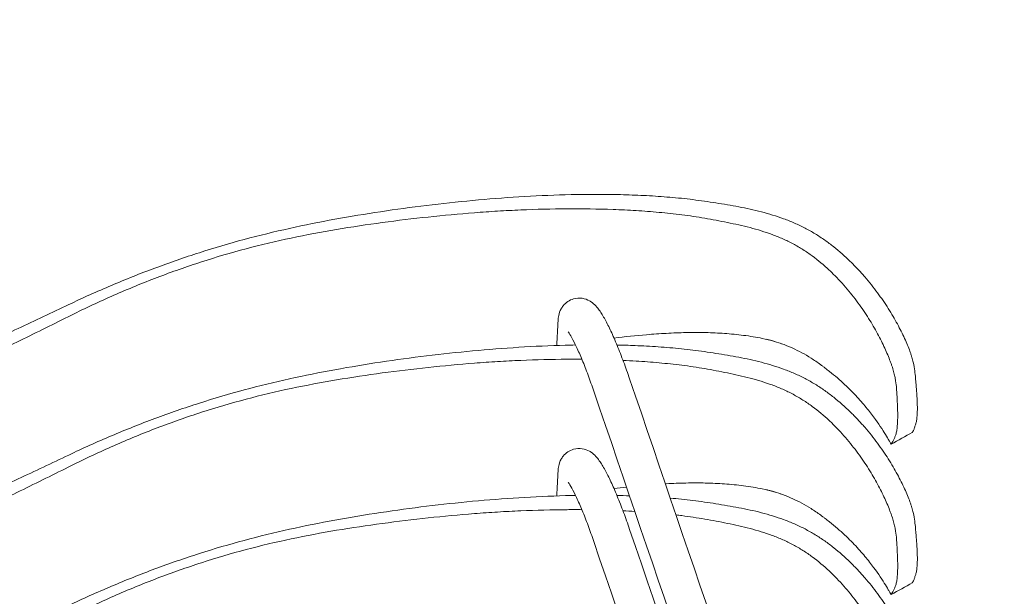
# Model space of a CAD drawing. Header units: centimetres. Extents: x -28 to 145, y -313 to 96.
# Tile 52 of 64: x 110 to 141, y -101 to -83. Entities that reach past the tile are written whole.
import ezdxf

# ---------------------------------------------------------------- set-up
doc = ezdxf.new("R2010")
doc.units = ezdxf.units.CM
doc.layers.add('Main lines', color=7, linetype='Continuous', lineweight=13, true_color=0x000000)
doc.layers.add('Predefinito', color=7, linetype='Continuous', true_color=0x000000)

# ---------------------------------------------------------------- blocks, each defined once
blk = doc.blocks.new('CB-298_Petal_Stacked_2D_Side')
at = {"layer": 'Main lines'}
for points, knots in [([(-6.444, 106.576), (-6.979, 106.322), (-7.514, 106.068), (-8.587, 105.57), (-9.126, 105.326), (-9.938, 104.971), (-10.209, 104.855), (-10.617, 104.683), (-10.754, 104.627), (-11.027, 104.515), (-11.164, 104.46), (-11.438, 104.352), (-11.576, 104.3), (-11.783, 104.222), (-11.852, 104.196), (-11.99, 104.144), (-12.059, 104.117), (-12.197, 104.065), (-12.266, 104.038), (-12.403, 103.987), (-12.472, 103.961), (-12.68, 103.887), (-12.819, 103.84), (-13.098, 103.751), (-13.237, 103.709), (-13.516, 103.63), (-13.655, 103.592), (-13.934, 103.523), (-14.073, 103.491), (-14.351, 103.433), (-14.491, 103.407), (-14.908, 103.339), (-15.186, 103.305), (-15.604, 103.269), (-15.744, 103.26), (-16.023, 103.247), (-16.161, 103.244), (-16.575, 103.241), (-16.848, 103.25), (-17.253, 103.282), (-17.388, 103.296), (-17.655, 103.329), (-17.788, 103.35), (-18.053, 103.397), (-18.185, 103.424), (-18.448, 103.486), (-18.578, 103.521), (-18.838, 103.6), (-18.968, 103.644), (-19.222, 103.741), (-19.347, 103.795), (-19.595, 103.91), (-19.718, 103.972), (-19.96, 104.105), (-20.08, 104.176), (-20.316, 104.327), (-20.433, 104.408), (-20.605, 104.537), (-20.662, 104.581), (-20.774, 104.671), (-20.83, 104.717), (-21.102, 104.952), (-21.306, 105.155), (-21.594, 105.482), (-21.686, 105.595), (-21.82, 105.769), (-21.863, 105.828), (-21.949, 105.948), (-21.991, 106.009), (-22.197, 106.318), (-22.343, 106.574), (-22.605, 107.103), (-22.721, 107.375), (-22.876, 107.795), (-22.924, 107.938), (-23.014, 108.221), (-23.055, 108.363), (-23.169, 108.789), (-23.232, 109.073), (-23.312, 109.499), (-23.336, 109.64), (-23.369, 109.853), (-23.38, 109.923), (-23.4, 110.064), (-23.41, 110.134), (-23.456, 110.483), (-23.486, 110.757), (-23.542, 111.297), (-23.566, 111.562), (-23.614, 112.087), (-23.637, 112.345), (-23.71, 113.114), (-23.763, 113.616), (-23.868, 114.365), (-23.907, 114.615), (-23.997, 115.114), (-24.047, 115.364), (-24.104, 115.617)], [473.392692, 473.392692, 473.392692, 473.392692, 491.176392, 491.176392, 508.960093, 508.960093, 517.851943, 517.851943, 522.297868, 522.297868, 526.743794, 526.743794, 531.189719, 531.189719, 533.412681, 533.412681, 535.635644, 535.635644, 537.858606, 537.858606, 540.081569, 540.081569, 544.527494, 544.527494, 548.973419, 548.973419, 553.419345, 553.419345, 557.86527, 557.86527, 562.311195, 562.311195, 571.203045, 571.203045, 575.64897, 575.64897, 580.094896, 580.094896, 588.986746, 588.986746, 593.432671, 593.432671, 597.878596, 597.878596, 602.324521, 602.324521, 606.770447, 606.770447, 611.216372, 611.216372, 615.662297, 615.662297, 620.108222, 620.108222, 624.554147, 624.554147, 629.000072, 629.000072, 631.223035, 631.223035, 633.445997, 633.445997, 642.337848, 642.337848, 646.783773, 646.783773, 649.006736, 649.006736, 651.229698, 651.229698, 660.121548, 660.121548, 669.013399, 669.013399, 673.459324, 673.459324, 677.905249, 677.905249, 686.797099, 686.797099, 691.243025, 691.243025, 693.465987, 693.465987, 695.68895, 695.68895, 704.5808, 704.5808, 713.47265, 713.47265, 722.364501, 722.364501, 740.148201, 740.148201, 749.040052, 749.040052, 757.931902, 757.931902, 757.931902, 757.931902]), ([(20.304, 102.524), (20.305, 102.525), (20.311, 102.534), (20.331, 102.57), (20.346, 102.597), (20.364, 102.642), (20.369, 102.657), (20.379, 102.688), (20.384, 102.703), (20.398, 102.749), (20.408, 102.78), (20.423, 102.832), (20.428, 102.851), (20.436, 102.89), (20.44, 102.912), (20.449, 102.98), (20.454, 103.032), (20.461, 103.151), (20.463, 103.217), (20.464, 103.329), (20.463, 103.369), (20.461, 103.453), (20.46, 103.498), (20.456, 103.592), (20.453, 103.642), (20.446, 103.748), (20.442, 103.804), (20.433, 103.921), (20.428, 103.983), (20.417, 104.112), (20.411, 104.179), (20.399, 104.322), (20.391, 104.397), (20.369, 104.56), (20.356, 104.648), (20.321, 104.799), (20.307, 104.853), (20.281, 104.94), (20.271, 104.97), (20.251, 105.031), (20.24, 105.063), (20.182, 105.223), (20.125, 105.361), (19.991, 105.652), (19.915, 105.805), (19.786, 106.042), (19.741, 106.123), (19.645, 106.287), (19.594, 106.37), (19.436, 106.619), (19.321, 106.787), (19.074, 107.123), (18.94, 107.291), (18.724, 107.541), (18.65, 107.624), (18.495, 107.789), (18.415, 107.87), (18.169, 108.11), (17.995, 108.264), (17.719, 108.484), (17.624, 108.555), (17.476, 108.658), (17.427, 108.692), (17.325, 108.759), (17.274, 108.792), (17.118, 108.887), (17.011, 108.948), (16.793, 109.061), (16.682, 109.114), (16.455, 109.213), (16.34, 109.259), (16.109, 109.343), (15.992, 109.383), (15.757, 109.456), (15.639, 109.49), (15.402, 109.552), (15.282, 109.58), (15.043, 109.632), (14.922, 109.656), (14.682, 109.701), (14.561, 109.723), (14.198, 109.785), (13.955, 109.824), (13.468, 109.893), (13.225, 109.924), (12.736, 109.974), (12.492, 109.995), (12.003, 110.028), (11.758, 110.041), (11.268, 110.06), (11.023, 110.067), (10.286, 110.079), (9.794, 110.075), (8.81, 110.048), (8.318, 110.026), (7.338, 109.965), (6.849, 109.927), (5.873, 109.836), (5.386, 109.784), (4.415, 109.665), (3.93, 109.599), (2.962, 109.452), (2.479, 109.373), (1.034, 109.109), (0.075, 108.9), (-1.354, 108.516), (-1.828, 108.376), (-2.537, 108.149), (-2.774, 108.071), (-3.243, 107.908), (-3.477, 107.824), (-4.174, 107.564), (-4.634, 107.38), (-5.545, 106.993), (-5.997, 106.789), (-6.444, 106.576)], [0.777782, 0.777782, 0.777782, 0.777782, 14.944067, 14.944067, 29.732732, 29.732732, 37.127065, 37.127065, 44.521398, 44.521398, 59.310063, 59.310063, 66.704396, 66.704396, 74.098728, 74.098728, 88.887394, 88.887394, 103.676059, 103.676059, 111.070392, 111.070392, 118.464724, 118.464724, 125.859057, 125.859057, 133.25339, 133.25339, 140.647722, 140.647722, 148.042055, 148.042055, 155.436387, 155.436387, 162.83072, 162.83072, 166.527886, 166.527886, 168.37647, 168.37647, 170.225053, 170.225053, 177.619385, 177.619385, 185.013718, 185.013718, 188.710884, 188.710884, 192.408051, 192.408051, 199.802383, 199.802383, 207.196716, 207.196716, 210.893882, 210.893882, 214.591049, 214.591049, 221.985381, 221.985381, 225.682548, 225.682548, 227.531131, 227.531131, 229.379714, 229.379714, 233.07688, 233.07688, 236.774047, 236.774047, 240.471213, 240.471213, 244.168379, 244.168379, 247.865546, 247.865546, 251.562712, 251.562712, 255.259878, 255.259878, 258.957045, 258.957045, 266.351377, 266.351377, 273.74571, 273.74571, 281.140043, 281.140043, 288.534375, 288.534375, 295.928708, 295.928708, 310.717373, 310.717373, 325.506039, 325.506039, 340.294704, 340.294704, 355.083369, 355.083369, 369.872034, 369.872034, 384.6607, 384.6607, 414.23803, 414.23803, 429.026696, 429.026696, 436.421028, 436.421028, 443.815361, 443.815361, 458.604026, 458.604026, 473.392692, 473.392692, 473.392692, 473.392692]), ([(19.826, 103.523), (19.823, 103.583), (19.82, 103.645), (19.813, 103.776), (19.809, 103.844), (19.796, 103.992), (19.788, 104.071), (19.768, 104.202), (19.76, 104.249), (19.739, 104.347), (19.727, 104.399), (19.695, 104.511), (19.677, 104.571), (19.645, 104.665), (19.634, 104.697), (19.61, 104.762), (19.598, 104.795), (19.559, 104.896), (19.531, 104.965), (19.47, 105.106), (19.438, 105.178), (19.335, 105.4), (19.257, 105.554), (19.126, 105.792), (19.08, 105.872), (18.983, 106.035), (18.932, 106.118), (18.773, 106.366), (18.658, 106.532), (18.41, 106.863), (18.277, 107.028), (18.061, 107.273), (17.986, 107.354), (17.83, 107.516), (17.749, 107.596), (17.498, 107.83), (17.321, 107.98), (17.037, 108.189), (16.939, 108.256), (16.787, 108.353), (16.736, 108.384), (16.631, 108.445), (16.578, 108.475), (16.416, 108.561), (16.307, 108.615), (16.084, 108.713), (15.971, 108.758), (15.742, 108.842), (15.626, 108.881), (15.393, 108.955), (15.276, 108.989), (15.039, 109.05), (14.92, 109.078), (14.681, 109.132), (14.561, 109.157), (14.202, 109.232), (13.962, 109.278), (13.48, 109.36), (13.239, 109.396), (12.756, 109.457), (12.514, 109.482), (12.03, 109.526), (11.788, 109.544), (11.303, 109.574), (11.06, 109.585), (10.331, 109.613), (9.843, 109.619), (8.868, 109.614), (8.379, 109.601), (7.645, 109.57), (7.4, 109.558), (6.91, 109.528), (6.664, 109.511), (5.93, 109.454), (5.442, 109.408), (4.468, 109.304), (3.983, 109.246), (3.014, 109.115), (2.53, 109.043), (1.567, 108.881), (1.086, 108.791), (0.13, 108.588), (-0.347, 108.476), (-1.294, 108.224), (-1.766, 108.085), (-2.47, 107.857), (-2.704, 107.778), (-3.172, 107.613), (-3.405, 107.528), (-4.101, 107.262), (-4.559, 107.073), (-5.466, 106.674), (-5.914, 106.464), (-6.357, 106.244)], [201.874942, 201.874942, 201.874942, 201.874942, 209.227556, 209.227556, 216.58017, 216.58017, 223.932784, 223.932784, 227.609091, 227.609091, 231.285398, 231.285398, 234.961705, 234.961705, 236.799858, 236.799858, 238.638012, 238.638012, 242.314319, 242.314319, 245.990626, 245.990626, 253.34324, 253.34324, 257.019547, 257.019547, 260.695854, 260.695854, 268.048468, 268.048468, 275.401082, 275.401082, 279.077389, 279.077389, 282.753696, 282.753696, 290.10631, 290.10631, 293.782616, 293.782616, 295.62077, 295.62077, 297.458923, 297.458923, 301.13523, 301.13523, 304.811537, 304.811537, 308.487844, 308.487844, 312.164151, 312.164151, 315.840458, 315.840458, 319.516765, 319.516765, 326.869379, 326.869379, 334.221993, 334.221993, 341.574607, 341.574607, 348.927221, 348.927221, 356.279835, 356.279835, 370.985063, 370.985063, 385.690291, 385.690291, 393.042905, 393.042905, 400.395519, 400.395519, 415.100747, 415.100747, 429.805975, 429.805975, 444.511203, 444.511203, 459.21643, 459.21643, 473.921658, 473.921658, 488.626886, 488.626886, 495.9795, 495.9795, 503.332114, 503.332114, 518.037342, 518.037342, 532.74257, 532.74257, 532.74257, 532.74257]), ([(10.071, 106.694), (9.932, 106.774), (9.753, 106.814), (9.564, 106.76), (9.43, 106.723), (9.318, 106.644), (9.237, 106.543), (9.222, 106.526), (9.209, 106.507), (9.187, 106.474), (9.179, 106.459), (9.171, 106.445), (9.129, 106.369), (9.107, 106.298), (9.082, 106.177), (9.076, 106.125), (9.073, 106.076)], [108.040645, 108.040645, 108.040645, 108.040645, 108.679313, 108.679313, 108.679313, 109.137961, 109.137961, 109.137961, 109.219884, 109.219884, 109.284937, 109.284937, 109.284937, 109.619086, 109.619086, 109.890072, 109.890072, 109.890072, 109.890072]), ([(11.341, 104.219), (11.279, 104.402), (11.214, 104.584), (11.149, 104.759), (11.082, 104.939), (11.014, 105.112), (10.946, 105.275), (10.879, 105.439), (10.812, 105.592), (10.748, 105.731), (10.684, 105.869), (10.623, 105.991), (10.563, 106.101), (10.501, 106.215), (10.444, 106.308), (10.38, 106.398), (10.347, 106.444), (10.31, 106.49), (10.225, 106.582), (10.171, 106.632), (10.099, 106.678), (10.09, 106.683), (10.081, 106.689), (10.071, 106.694)], [104.335319, 104.335319, 104.335319, 104.335319, 104.91717, 104.91717, 104.91717, 105.515836, 105.515836, 105.515836, 106.11715, 106.11715, 106.11715, 106.707856, 106.707856, 106.707856, 107.310789, 107.310789, 107.310789, 107.631098, 107.631098, 107.995245, 107.995245, 107.995245, 108.040645, 108.040645, 108.040645, 108.040645]), ([(-6.357, 106.244), (-6.628, 106.109), (-6.899, 105.974), (-7.441, 105.705), (-7.713, 105.571), (-8.256, 105.306), (-8.528, 105.174), (-9.074, 104.914), (-9.347, 104.786), (-9.897, 104.534), (-10.172, 104.411), (-10.587, 104.23), (-10.726, 104.17), (-11.004, 104.053), (-11.143, 103.995), (-11.421, 103.879), (-11.56, 103.82), (-11.698, 103.762)], [532.74257, 532.74257, 532.74257, 532.74257, 541.842208, 541.842208, 550.941846, 550.941846, 560.041484, 560.041484, 569.141122, 569.141122, 578.24076, 578.24076, 582.790579, 582.790579, 587.340398, 587.340398, 591.890217, 591.890217, 591.890217, 591.890217]), ([(9.391, 105.717), (9.391, 105.717), (9.397, 105.71), (9.405, 105.698), (9.427, 105.668), (9.466, 105.606), (9.509, 105.526), (9.554, 105.445), (9.605, 105.342), (9.659, 105.226), (9.715, 105.105), (9.776, 104.967), (9.837, 104.818), (9.899, 104.668), (9.962, 104.507), (10.025, 104.339), (10.085, 104.176), (10.146, 104.006), (10.205, 103.834)], [1.980408, 1.980408, 1.980408, 1.980408, 2.19729, 2.19729, 2.19729, 2.732635, 2.732635, 2.732635, 3.273087, 3.273087, 3.273087, 3.832077, 3.832077, 3.832077, 4.393376, 4.393376, 4.393376, 4.939396, 4.939396, 4.939396, 4.939396]), ([(10.844, 105.516), (11.189, 105.558), (11.541, 105.595), (11.878, 105.623), (12.087, 105.64), (12.297, 105.654), (12.5, 105.665), (12.712, 105.677), (12.922, 105.685), (13.121, 105.689), (13.343, 105.693), (13.556, 105.693), (13.738, 105.689), (13.743, 105.689), (13.747, 105.689), (13.751, 105.689), (13.951, 105.684), (14.15, 105.676), (14.35, 105.662), (14.552, 105.648), (14.749, 105.629), (14.954, 105.602), (15.149, 105.577), (15.373, 105.54), (15.544, 105.505), (15.677, 105.477), (15.773, 105.453), (15.877, 105.426), (15.899, 105.421), (15.899, 105.42)], [9.595915, 9.595915, 9.595915, 9.595915, 10.648988, 10.648988, 10.648988, 11.294339, 11.294339, 11.294339, 11.965873, 11.965873, 11.965873, 12.720561, 12.720561, 12.720561, 12.738551, 12.738551, 12.738551, 13.379795, 13.379795, 13.379795, 14.01952, 14.01952, 14.01952, 14.665015, 14.665015, 14.665015, 15.137778, 15.137778, 15.490201, 15.490201, 15.490201, 15.490201]), ([(9.626, 105.296), (9.518, 105.294), (9.41, 105.292), (8.81, 105.276), (8.318, 105.253), (7.338, 105.192), (6.849, 105.154), (5.873, 105.063), (5.386, 105.011), (4.415, 104.892), (3.93, 104.826), (2.962, 104.68), (2.479, 104.6), (1.034, 104.336), (0.075, 104.127), (-1.354, 103.743), (-1.828, 103.603), (-2.537, 103.376), (-2.774, 103.298), (-3.243, 103.135), (-3.477, 103.051), (-4.174, 102.791), (-4.634, 102.607), (-5.545, 102.22), (-5.997, 102.016), (-6.444, 101.804)], [306.975802, 306.975802, 306.975802, 306.975802, 310.215245, 310.215245, 324.987399, 324.987399, 339.759554, 339.759554, 354.531709, 354.531709, 369.303863, 369.303863, 384.076018, 384.076018, 413.620327, 413.620327, 428.392481, 428.392481, 435.778558, 435.778558, 443.164636, 443.164636, 457.93679, 457.93679, 472.708945, 472.708945, 472.708945, 472.708945]), ([(20.304, 97.751), (20.305, 97.752), (20.311, 97.761), (20.331, 97.797), (20.346, 97.825), (20.364, 97.869), (20.369, 97.885), (20.379, 97.915), (20.384, 97.93), (20.398, 97.977), (20.408, 98.008), (20.423, 98.06), (20.428, 98.078), (20.436, 98.118), (20.44, 98.139), (20.449, 98.208), (20.454, 98.259), (20.461, 98.378), (20.463, 98.444), (20.464, 98.557), (20.463, 98.596), (20.461, 98.68), (20.46, 98.725), (20.456, 98.819), (20.453, 98.869), (20.446, 98.975), (20.442, 99.031), (20.433, 99.149), (20.428, 99.21), (20.417, 99.339), (20.411, 99.407), (20.399, 99.549), (20.391, 99.624), (20.369, 99.787), (20.356, 99.875), (20.321, 100.027), (20.307, 100.08), (20.281, 100.167), (20.271, 100.197), (20.251, 100.258), (20.24, 100.29), (20.182, 100.45), (20.125, 100.588), (19.991, 100.879), (19.915, 101.032), (19.786, 101.27), (19.741, 101.35), (19.645, 101.514), (19.594, 101.597), (19.436, 101.847), (19.321, 102.014), (19.074, 102.35), (18.94, 102.518), (18.724, 102.768), (18.65, 102.851), (18.495, 103.016), (18.415, 103.097), (18.169, 103.337), (17.995, 103.491), (17.719, 103.711), (17.624, 103.782), (17.476, 103.886), (17.427, 103.92), (17.325, 103.986), (17.274, 104.019), (17.118, 104.115), (17.011, 104.175), (16.793, 104.288), (16.682, 104.341), (16.455, 104.44), (16.34, 104.486), (16.109, 104.571), (15.992, 104.61), (15.757, 104.683), (15.639, 104.717), (15.402, 104.78), (15.282, 104.808), (15.043, 104.859), (14.922, 104.883), (14.682, 104.928), (14.561, 104.95), (14.198, 105.012), (13.955, 105.051), (13.468, 105.12), (13.225, 105.151), (12.736, 105.202), (12.492, 105.222), (12.003, 105.255), (11.758, 105.268), (11.321, 105.285), (11.13, 105.291), (10.938, 105.295)], [0.777782, 0.777782, 0.777782, 0.777782, 14.953716, 14.953716, 29.752454, 29.752454, 37.151823, 37.151823, 44.551192, 44.551192, 59.34993, 59.34993, 66.749299, 66.749299, 74.148668, 74.148668, 88.947406, 88.947406, 103.746144, 103.746144, 111.145513, 111.145513, 118.544882, 118.544882, 125.944251, 125.944251, 133.34362, 133.34362, 140.742989, 140.742989, 148.142358, 148.142358, 155.541727, 155.541727, 162.941096, 162.941096, 166.64078, 166.64078, 168.490623, 168.490623, 170.340465, 170.340465, 177.739834, 177.739834, 185.139203, 185.139203, 188.838888, 188.838888, 192.538572, 192.538572, 199.937941, 199.937941, 207.33731, 207.33731, 211.036995, 211.036995, 214.736679, 214.736679, 222.136048, 222.136048, 225.835733, 225.835733, 227.685575, 227.685575, 229.535417, 229.535417, 233.235102, 233.235102, 236.934786, 236.934786, 240.634471, 240.634471, 244.334155, 244.334155, 248.03384, 248.03384, 251.733524, 251.733524, 255.433209, 255.433209, 259.132893, 259.132893, 266.532262, 266.532262, 273.931631, 273.931631, 281.331, 281.331, 288.730369, 288.730369, 294.514918, 294.514918, 294.514918, 294.514918]), ([(15.871, 105.428), (15.747, 105.461), (15.691, 105.474), (15.683, 105.476), (15.682, 105.476), (15.682, 105.476)], [18.9166826, 18.9166826, 18.9166826, 18.9166826, 19.6757172, 19.6757172, 19.7404054, 19.7404054, 19.7404054, 19.7404054]), ([(15.691, 105.474), (15.708, 105.47), (15.746, 105.46), (15.807, 105.444), (15.963, 105.401), (16.06, 105.369), (16.117, 105.349), (16.133, 105.344), (16.145, 105.339), (16.153, 105.337)], [16.696669, 16.696669, 16.696669, 16.696669, 17.2178, 17.2178, 17.2178, 18.064386, 18.064386, 18.064386, 18.324031, 18.324031, 18.324031, 18.324031]), ([(16.162, 105.334), (16.187, 105.325), (16.212, 105.316), (16.327, 105.273), (16.419, 105.235), (16.606, 105.151), (16.701, 105.104), (16.894, 105), (16.992, 104.942), (17.193, 104.815), (17.295, 104.745), (17.401, 104.668), (17.402, 104.667), (17.405, 104.665), (17.41, 104.661), (17.42, 104.654), (17.44, 104.639), (17.481, 104.609), (17.516, 104.582), (17.584, 104.53), (17.629, 104.495), (17.762, 104.389), (17.846, 104.319), (18.088, 104.111), (18.234, 103.974), (18.499, 103.708), (18.618, 103.578), (18.832, 103.329), (18.928, 103.209), (19.184, 102.872), (19.314, 102.676), (19.465, 102.436), (19.507, 102.365), (19.552, 102.288), (19.56, 102.274), (19.577, 102.246), (19.584, 102.233), (19.606, 102.195), (19.619, 102.171), (19.631, 102.149)], [18.455018, 18.455018, 18.455018, 18.455018, 19.050178, 19.050178, 21.209808, 21.209808, 23.369438, 23.369438, 25.529069, 25.529069, 27.688699, 27.688699, 27.722443, 27.722443, 27.756187, 27.823676, 27.958653, 28.228607, 28.768514, 28.768514, 29.848329, 29.848329, 32.00796, 32.00796, 36.32722, 36.32722, 40.646481, 40.646481, 44.965742, 44.965742, 53.604263, 53.604263, 57.923524, 57.923524, 59.003339, 59.003339, 60.083154, 60.083154, 62.242785, 62.242785, 62.242785, 62.242785]), ([(9.826, 104.843), (9.669, 104.845), (9.513, 104.845), (8.868, 104.841), (8.379, 104.829), (7.645, 104.797), (7.4, 104.785), (6.91, 104.755), (6.664, 104.738), (5.93, 104.681), (5.442, 104.635), (4.468, 104.531), (3.983, 104.473), (3.014, 104.342), (2.53, 104.27), (1.567, 104.108), (1.086, 104.018), (0.13, 103.816), (-0.347, 103.703), (-1.294, 103.451), (-1.766, 103.312), (-2.47, 103.084), (-2.704, 103.005), (-3.172, 102.841), (-3.405, 102.755), (-4.101, 102.489), (-4.559, 102.3), (-5.466, 101.901), (-5.914, 101.691), (-6.357, 101.471)], [-166.490298, -166.490298, -166.490298, -166.490298, -161.757507, -161.757507, -147.052279, -147.052279, -139.699665, -139.699665, -132.347051, -132.347051, -117.641823, -117.641823, -102.936595, -102.936595, -88.231367, -88.231367, -73.52614, -73.52614, -58.820912, -58.820912, -44.115684, -44.115684, -36.76307, -36.76307, -29.410456, -29.410456, -14.705228, -14.705228, 0, 0, 0, 0]), ([(19.826, 98.75), (19.823, 98.81), (19.82, 98.872), (19.813, 99.003), (19.809, 99.071), (19.796, 99.219), (19.788, 99.298), (19.768, 99.43), (19.76, 99.476), (19.739, 99.574), (19.727, 99.627), (19.695, 99.738), (19.677, 99.798), (19.645, 99.892), (19.634, 99.924), (19.61, 99.989), (19.598, 100.022), (19.559, 100.123), (19.531, 100.192), (19.47, 100.333), (19.438, 100.406), (19.335, 100.627), (19.257, 100.781), (19.126, 101.019), (19.08, 101.099), (18.983, 101.263), (18.932, 101.345), (18.773, 101.593), (18.658, 101.759), (18.41, 102.09), (18.277, 102.255), (18.061, 102.5), (17.986, 102.581), (17.83, 102.743), (17.749, 102.823), (17.498, 103.057), (17.321, 103.207), (17.037, 103.416), (16.939, 103.483), (16.787, 103.58), (16.736, 103.611), (16.631, 103.672), (16.578, 103.702), (16.416, 103.789), (16.307, 103.842), (16.084, 103.94), (15.971, 103.985), (15.742, 104.069), (15.626, 104.108), (15.393, 104.182), (15.276, 104.216), (15.039, 104.277), (14.92, 104.305), (14.681, 104.359), (14.561, 104.385), (14.202, 104.459), (13.962, 104.505), (13.48, 104.587), (13.239, 104.623), (12.756, 104.684), (12.514, 104.709), (12.03, 104.753), (11.788, 104.771), (11.407, 104.794), (11.268, 104.802), (11.13, 104.808)], [201.884329, 201.884329, 201.884329, 201.884329, 209.236943, 209.236943, 216.589557, 216.589557, 223.942171, 223.942171, 227.618478, 227.618478, 231.294785, 231.294785, 234.971092, 234.971092, 236.809246, 236.809246, 238.647399, 238.647399, 242.323706, 242.323706, 246.000013, 246.000013, 253.352627, 253.352627, 257.028934, 257.028934, 260.705241, 260.705241, 268.057855, 268.057855, 275.410469, 275.410469, 279.086776, 279.086776, 282.763083, 282.763083, 290.115697, 290.115697, 293.792004, 293.792004, 295.630157, 295.630157, 297.468311, 297.468311, 301.144618, 301.144618, 304.820925, 304.820925, 308.497232, 308.497232, 312.173539, 312.173539, 315.849846, 315.849846, 319.526152, 319.526152, 326.878766, 326.878766, 334.23138, 334.23138, 341.583994, 341.583994, 348.936608, 348.936608, 353.13125, 353.13125, 353.13125, 353.13125]), ([(19.631, 102.149), (19.632, 102.148), (19.637, 102.158), (19.658, 102.192), (19.675, 102.214), (19.698, 102.251), (19.704, 102.264), (19.717, 102.29), (19.722, 102.304), (19.734, 102.331), (19.739, 102.345), (19.751, 102.373), (19.758, 102.387), (19.77, 102.417), (19.775, 102.433), (19.786, 102.468), (19.791, 102.487), (19.805, 102.548), (19.813, 102.594), (19.826, 102.701), (19.831, 102.761), (19.836, 102.864), (19.838, 102.9), (19.84, 102.977), (19.84, 103.017), (19.84, 103.104), (19.84, 103.15), (19.838, 103.247), (19.836, 103.298), (19.831, 103.406), (19.829, 103.463), (19.826, 103.523)], [62.242785, 62.242785, 62.242785, 62.242785, 76.880505, 76.880505, 91.585733, 91.585733, 98.938347, 98.938347, 106.290961, 106.290961, 113.643575, 113.643575, 120.996189, 120.996189, 128.348803, 128.348803, 135.701416, 135.701416, 150.406644, 150.406644, 165.111872, 165.111872, 172.464486, 172.464486, 179.8171, 179.8171, 187.169714, 187.169714, 194.522328, 194.522328, 201.874942, 201.874942, 201.874942, 201.874942]), ([(-6.444, 101.804), (-6.979, 101.549), (-7.514, 101.295), (-8.587, 100.797), (-9.126, 100.553), (-9.938, 100.198), (-10.209, 100.082), (-10.617, 99.91), (-10.754, 99.854), (-11.027, 99.742), (-11.164, 99.687), (-11.438, 99.579), (-11.576, 99.527), (-11.783, 99.449), (-11.852, 99.423), (-11.99, 99.371), (-12.059, 99.344), (-12.197, 99.292), (-12.266, 99.266), (-12.403, 99.214), (-12.472, 99.188), (-12.68, 99.114), (-12.819, 99.067), (-13.098, 98.979), (-13.237, 98.936), (-13.516, 98.857), (-13.655, 98.819), (-13.934, 98.75), (-14.073, 98.718), (-14.351, 98.66), (-14.491, 98.635), (-14.908, 98.566), (-15.186, 98.532), (-15.604, 98.496), (-15.744, 98.487), (-16.023, 98.475), (-16.161, 98.471), (-16.466, 98.469), (-16.633, 98.472), (-16.798, 98.479)], [472.708945, 472.708945, 472.708945, 472.708945, 490.492645, 490.492645, 508.276346, 508.276346, 517.168196, 517.168196, 521.614122, 521.614122, 526.060047, 526.060047, 530.505972, 530.505972, 532.728934, 532.728934, 534.951897, 534.951897, 537.17486, 537.17486, 539.397822, 539.397822, 543.843747, 543.843747, 548.289672, 548.289672, 552.735598, 552.735598, 557.181523, 557.181523, 561.627448, 561.627448, 570.519298, 570.519298, 574.965223, 574.965223, 579.411149, 579.411149, 584.804716, 584.804716, 584.804716, 584.804716]), ([(10.071, 101.922), (9.932, 102.001), (9.753, 102.041), (9.564, 101.988), (9.43, 101.95), (9.318, 101.871), (9.237, 101.771), (9.222, 101.753), (9.209, 101.735), (9.187, 101.701), (9.179, 101.687), (9.171, 101.672), (9.129, 101.596), (9.107, 101.525), (9.082, 101.404), (9.076, 101.352), (9.073, 101.303)], [45.17333, 45.17333, 45.17333, 45.17333, 45.811998, 45.811998, 45.811998, 46.270645, 46.270645, 46.270645, 46.352568, 46.352568, 46.417622, 46.417622, 46.417622, 46.75177, 46.75177, 47.022756, 47.022756, 47.022756, 47.022756]), ([(11.341, 99.447), (11.279, 99.63), (11.214, 99.811), (11.149, 99.986), (11.082, 100.166), (11.014, 100.339), (10.946, 100.502), (10.879, 100.666), (10.812, 100.819), (10.748, 100.958), (10.684, 101.096), (10.623, 101.218), (10.563, 101.328), (10.501, 101.442), (10.444, 101.536), (10.38, 101.625), (10.347, 101.671), (10.31, 101.717), (10.225, 101.809), (10.171, 101.859), (10.099, 101.905), (10.09, 101.91), (10.081, 101.916), (10.071, 101.922)], [41.468003, 41.468003, 41.468003, 41.468003, 42.049855, 42.049855, 42.049855, 42.64852, 42.64852, 42.64852, 43.249834, 43.249834, 43.249834, 43.84054, 43.84054, 43.84054, 44.443474, 44.443474, 44.443474, 44.763782, 44.763782, 45.127929, 45.127929, 45.127929, 45.17333, 45.17333, 45.17333, 45.17333]), ([(-6.357, 101.471), (-6.628, 101.336), (-6.899, 101.201), (-7.441, 100.932), (-7.713, 100.799), (-8.256, 100.533), (-8.528, 100.401), (-9.074, 100.141), (-9.347, 100.013), (-9.897, 99.761), (-10.172, 99.638), (-10.587, 99.457), (-10.726, 99.398), (-11.004, 99.28), (-11.143, 99.222), (-11.421, 99.106), (-11.56, 99.048), (-11.698, 98.989)], [0, 0, 0, 0, 9.099638, 9.099638, 18.199276, 18.199276, 27.298914, 27.298914, 36.398552, 36.398552, 45.49819, 45.49819, 50.048009, 50.048009, 54.597828, 54.597828, 59.147647, 59.147647, 59.147647, 59.147647]), ([(9.391, 100.944), (9.391, 100.944), (9.397, 100.937), (9.405, 100.925), (9.427, 100.896), (9.466, 100.833), (9.509, 100.754), (9.554, 100.672), (9.605, 100.57), (9.659, 100.453), (9.715, 100.332), (9.776, 100.194), (9.837, 100.045), (9.899, 99.895), (9.962, 99.734), (10.025, 99.566), (10.086, 99.402), (10.146, 99.232), (10.205, 99.06)], [1.980408, 1.980408, 1.980408, 1.980408, 2.19729, 2.19729, 2.19729, 2.732635, 2.732635, 2.732635, 3.273087, 3.273087, 3.273087, 3.832077, 3.832077, 3.832077, 4.393376, 4.393376, 4.393376, 4.941064, 4.941064, 4.941064, 4.941064]), ([(12.474, 100.891), (12.483, 100.892), (12.492, 100.892), (12.5, 100.893), (12.712, 100.904), (12.922, 100.912), (13.121, 100.916), (13.343, 100.92), (13.556, 100.92), (13.738, 100.916), (13.743, 100.916), (13.747, 100.916), (13.751, 100.916), (13.951, 100.912), (14.15, 100.903), (14.35, 100.889), (14.552, 100.875), (14.749, 100.856), (14.954, 100.829), (15.149, 100.804), (15.373, 100.767), (15.544, 100.732), (15.677, 100.704), (15.773, 100.681), (15.877, 100.653), (15.899, 100.648), (15.899, 100.648)], [11.266578, 11.266578, 11.266578, 11.266578, 11.294339, 11.294339, 11.294339, 11.965873, 11.965873, 11.965873, 12.720561, 12.720561, 12.720561, 12.738551, 12.738551, 12.738551, 13.379795, 13.379795, 13.379795, 14.01952, 14.01952, 14.01952, 14.665015, 14.665015, 14.665015, 15.137778, 15.137778, 15.490201, 15.490201, 15.490201, 15.490201]), ([(15.871, 100.655), (15.747, 100.689), (15.691, 100.701), (15.683, 100.703), (15.682, 100.703), (15.682, 100.703)], [18.9165549, 18.9165549, 18.9165549, 18.9165549, 19.6771228, 19.6771228, 19.7418295, 19.7418295, 19.7418295, 19.7418295]), ([(15.691, 100.701), (15.708, 100.697), (15.746, 100.687), (15.807, 100.671), (15.963, 100.629), (16.06, 100.596), (16.117, 100.576), (16.133, 100.571), (16.145, 100.567), (16.153, 100.564)], [16.696669, 16.696669, 16.696669, 16.696669, 17.222493, 17.222493, 17.222493, 18.076703, 18.076703, 18.076703, 18.338686, 18.338686, 18.338686, 18.338686]), ([(16.161, 100.561), (16.186, 100.552), (16.211, 100.543), (16.327, 100.5), (16.419, 100.462), (16.606, 100.378), (16.701, 100.332), (16.894, 100.227), (16.992, 100.169), (17.193, 100.042), (17.295, 99.972), (17.401, 99.895), (17.402, 99.894), (17.405, 99.892), (17.41, 99.889), (17.42, 99.881), (17.44, 99.866), (17.481, 99.836), (17.516, 99.81), (17.584, 99.757), (17.629, 99.722), (17.762, 99.616), (17.846, 99.547), (18.088, 99.338), (18.234, 99.202), (18.499, 98.935), (18.618, 98.805), (18.832, 98.556), (18.928, 98.436), (19.184, 98.1), (19.314, 97.903), (19.465, 97.663), (19.507, 97.592), (19.552, 97.516), (19.56, 97.501), (19.577, 97.473), (19.584, 97.46), (19.606, 97.422), (19.619, 97.399), (19.631, 97.376)], [18.455018, 18.455018, 18.455018, 18.455018, 19.058201, 19.058201, 21.217899, 21.217899, 23.377598, 23.377598, 25.537296, 25.537296, 27.696995, 27.696995, 27.73074, 27.73074, 27.764485, 27.831976, 27.966957, 28.23692, 28.776844, 28.776844, 29.856693, 29.856693, 32.016392, 32.016392, 36.335789, 36.335789, 40.655186, 40.655186, 44.974583, 44.974583, 53.613378, 53.613378, 57.932775, 57.932775, 59.012624, 59.012624, 60.092473, 60.092473, 62.252172, 62.252172, 62.252172, 62.252172]), ([(9.626, 100.524), (9.518, 100.522), (9.41, 100.519), (8.81, 100.503), (8.318, 100.48), (7.338, 100.419), (6.849, 100.381), (5.873, 100.291), (5.386, 100.238), (4.415, 100.119), (3.93, 100.053), (2.962, 99.907), (2.479, 99.827), (1.034, 99.563), (0.075, 99.354), (-1.354, 98.97), (-1.828, 98.831), (-2.537, 98.603), (-2.774, 98.525), (-3.243, 98.362), (-3.477, 98.278), (-4.174, 98.018), (-4.634, 97.834), (-5.545, 97.447), (-5.997, 97.244), (-6.444, 97.031)], [306.979229, 306.979229, 306.979229, 306.979229, 310.215245, 310.215245, 324.987399, 324.987399, 339.759554, 339.759554, 354.531709, 354.531709, 369.303863, 369.303863, 384.076018, 384.076018, 413.620327, 413.620327, 428.392481, 428.392481, 435.778558, 435.778558, 443.164636, 443.164636, 457.93679, 457.93679, 472.708945, 472.708945, 472.708945, 472.708945]), ([(20.304, 92.979), (20.305, 92.979), (20.311, 92.988), (20.331, 93.024), (20.346, 93.052), (20.364, 93.097), (20.369, 93.112), (20.379, 93.142), (20.384, 93.158), (20.398, 93.204), (20.408, 93.235), (20.423, 93.287), (20.428, 93.305), (20.436, 93.345), (20.44, 93.366), (20.449, 93.435), (20.454, 93.487), (20.461, 93.605), (20.463, 93.671), (20.464, 93.784), (20.463, 93.823), (20.461, 93.907), (20.46, 93.952), (20.456, 94.046), (20.453, 94.096), (20.446, 94.202), (20.442, 94.258), (20.433, 94.376), (20.428, 94.437), (20.417, 94.566), (20.411, 94.634), (20.399, 94.776), (20.391, 94.851), (20.369, 95.015), (20.356, 95.103), (20.321, 95.254), (20.307, 95.308), (20.281, 95.394), (20.271, 95.424), (20.251, 95.485), (20.24, 95.517), (20.182, 95.677), (20.125, 95.816), (19.991, 96.107), (19.915, 96.259), (19.786, 96.497), (19.741, 96.577), (19.645, 96.741), (19.594, 96.824), (19.436, 97.074), (19.321, 97.242), (19.074, 97.577), (18.94, 97.745), (18.724, 97.995), (18.65, 98.078), (18.495, 98.243), (18.415, 98.325), (18.169, 98.564), (17.995, 98.718), (17.719, 98.938), (17.624, 99.009), (17.476, 99.113), (17.427, 99.147), (17.325, 99.213), (17.274, 99.246), (17.118, 99.342), (17.011, 99.402), (16.793, 99.515), (16.682, 99.568), (16.455, 99.667), (16.34, 99.713), (16.109, 99.798), (15.992, 99.837), (15.757, 99.911), (15.639, 99.945), (15.402, 100.007), (15.282, 100.035), (15.043, 100.086), (14.922, 100.11), (14.682, 100.156), (14.561, 100.177), (14.198, 100.24), (13.955, 100.278), (13.468, 100.348), (13.225, 100.378), (12.863, 100.416), (12.746, 100.427), (12.629, 100.437)], [0.777782, 0.777782, 0.777782, 0.777782, 14.955284, 14.955284, 29.755658, 29.755658, 37.155846, 37.155846, 44.556033, 44.556033, 59.356408, 59.356408, 66.756595, 66.756595, 74.156783, 74.156783, 88.957157, 88.957157, 103.757532, 103.757532, 111.15772, 111.15772, 118.557907, 118.557907, 125.958094, 125.958094, 133.358282, 133.358282, 140.758469, 140.758469, 148.158656, 148.158656, 155.558844, 155.558844, 162.959031, 162.959031, 166.659125, 166.659125, 168.509172, 168.509172, 170.359218, 170.359218, 177.759406, 177.759406, 185.159593, 185.159593, 188.859687, 188.859687, 192.559781, 192.559781, 199.959968, 199.959968, 207.360155, 207.360155, 211.060249, 211.060249, 214.760343, 214.760343, 222.16053, 222.16053, 225.860624, 225.860624, 227.710671, 227.710671, 229.560717, 229.560717, 233.260811, 233.260811, 236.960905, 236.960905, 240.660999, 240.660999, 244.361092, 244.361092, 248.061186, 248.061186, 251.76128, 251.76128, 255.461373, 255.461373, 259.161467, 259.161467, 266.561654, 266.561654, 273.961842, 273.961842, 277.509231, 277.509231, 277.509231, 277.509231]), ([(9.826, 100.071), (9.67, 100.072), (9.513, 100.072), (8.868, 100.068), (8.379, 100.056), (7.645, 100.025), (7.4, 100.012), (6.91, 99.982), (6.664, 99.965), (5.93, 99.908), (5.442, 99.863), (4.468, 99.758), (3.983, 99.7), (3.014, 99.569), (2.53, 99.497), (1.567, 99.336), (1.086, 99.246), (0.13, 99.043), (-0.347, 98.93), (-1.294, 98.678), (-1.766, 98.539), (-2.47, 98.312), (-2.704, 98.232), (-3.172, 98.068), (-3.405, 97.982), (-4.101, 97.716), (-4.559, 97.528), (-5.466, 97.129), (-5.914, 96.918), (-6.357, 96.698)], [-166.490486, -166.490486, -166.490486, -166.490486, -161.757507, -161.757507, -147.052279, -147.052279, -139.699665, -139.699665, -132.347051, -132.347051, -117.641823, -117.641823, -102.936595, -102.936595, -88.231367, -88.231367, -73.52614, -73.52614, -58.820912, -58.820912, -44.115684, -44.115684, -36.76307, -36.76307, -29.410456, -29.410456, -14.705228, -14.705228, 0, 0, 0, 0]), ([(19.826, 93.977), (19.823, 94.037), (19.82, 94.099), (19.813, 94.23), (19.809, 94.299), (19.796, 94.446), (19.788, 94.525), (19.768, 94.657), (19.76, 94.703), (19.739, 94.801), (19.727, 94.854), (19.695, 94.966), (19.677, 95.025), (19.645, 95.119), (19.634, 95.151), (19.61, 95.216), (19.598, 95.249), (19.559, 95.35), (19.531, 95.419), (19.47, 95.56), (19.438, 95.633), (19.335, 95.854), (19.257, 96.008), (19.126, 96.246), (19.08, 96.327), (18.983, 96.49), (18.932, 96.572), (18.773, 96.82), (18.658, 96.986), (18.41, 97.317), (18.277, 97.482), (18.061, 97.727), (17.986, 97.809), (17.83, 97.97), (17.749, 98.05), (17.498, 98.285), (17.321, 98.434), (17.037, 98.643), (16.939, 98.711), (16.787, 98.807), (16.736, 98.838), (16.631, 98.899), (16.578, 98.929), (16.416, 99.016), (16.307, 99.069), (16.084, 99.167), (15.971, 99.212), (15.742, 99.296), (15.626, 99.336), (15.393, 99.409), (15.276, 99.443), (15.039, 99.504), (14.92, 99.532), (14.681, 99.586), (14.561, 99.612), (14.202, 99.686), (13.962, 99.732), (13.48, 99.814), (13.239, 99.85), (12.935, 99.889), (12.873, 99.896), (12.811, 99.903)], [201.884329, 201.884329, 201.884329, 201.884329, 209.236943, 209.236943, 216.589557, 216.589557, 223.942171, 223.942171, 227.618478, 227.618478, 231.294785, 231.294785, 234.971092, 234.971092, 236.809246, 236.809246, 238.647399, 238.647399, 242.323706, 242.323706, 246.000013, 246.000013, 253.352627, 253.352627, 257.028934, 257.028934, 260.705241, 260.705241, 268.057855, 268.057855, 275.410469, 275.410469, 279.086776, 279.086776, 282.763083, 282.763083, 290.115697, 290.115697, 293.792004, 293.792004, 295.630157, 295.630157, 297.468311, 297.468311, 301.144618, 301.144618, 304.820925, 304.820925, 308.497232, 308.497232, 312.173539, 312.173539, 315.849846, 315.849846, 319.526152, 319.526152, 326.878766, 326.878766, 334.23138, 334.23138, 336.127827, 336.127827, 336.127827, 336.127827]), ([(19.631, 97.376), (19.632, 97.376), (19.637, 97.385), (19.658, 97.419), (19.675, 97.442), (19.698, 97.478), (19.704, 97.491), (19.717, 97.517), (19.722, 97.531), (19.734, 97.558), (19.739, 97.572), (19.751, 97.6), (19.758, 97.614), (19.77, 97.644), (19.775, 97.66), (19.786, 97.695), (19.791, 97.714), (19.805, 97.775), (19.813, 97.822), (19.826, 97.928), (19.831, 97.989), (19.836, 98.091), (19.838, 98.127), (19.84, 98.204), (19.84, 98.245), (19.84, 98.331), (19.84, 98.377), (19.838, 98.474), (19.836, 98.525), (19.831, 98.634), (19.829, 98.691), (19.826, 98.75)], [62.252172, 62.252172, 62.252172, 62.252172, 76.889892, 76.889892, 91.59512, 91.59512, 98.947734, 98.947734, 106.300348, 106.300348, 113.652962, 113.652962, 121.005576, 121.005576, 128.35819, 128.35819, 135.710804, 135.710804, 150.416032, 150.416032, 165.121259, 165.121259, 172.473873, 172.473873, 179.826487, 179.826487, 187.179101, 187.179101, 194.531715, 194.531715, 201.884329, 201.884329, 201.884329, 201.884329])]:
    blk.add_open_spline(points, degree=3, knots=knots, dxfattribs=at)
for points in [[(9.073, 106.076), (9.058, 105.811), (9.043, 105.546), (9.028, 105.281)], [(15.996, 105.389), (15.954, 105.402), (15.909, 105.416), (15.871, 105.428)], [(16.153, 105.337), (16.157, 105.335), (16.162, 105.334), (16.162, 105.334)], [(23.221, 69.334), (19.261, 80.963), (15.301, 92.591), (11.341, 104.219)], [(10.205, 103.833), (10.205, 103.833), (10.205, 103.833), (10.205, 103.833)], [(10.205, 103.833), (14.165, 92.204), (18.125, 80.576), (22.085, 68.947)], [(19.632, 102.148), (19.856, 102.273), (20.08, 102.399), (20.304, 102.524)], [(9.073, 101.303), (9.058, 101.038), (9.043, 100.773), (9.028, 100.508)], [(10.844, 100.743), (10.976, 100.76), (11.109, 100.775), (11.241, 100.789)], [(15.996, 100.616), (15.954, 100.629), (15.909, 100.643), (15.871, 100.655)], [(16.153, 100.564), (16.157, 100.563), (16.161, 100.561), (16.161, 100.561)], [(11.336, 100.512), (11.203, 100.516), (11.071, 100.52), (10.938, 100.522)], [(11.505, 100.015), (11.38, 100.023), (11.255, 100.03), (11.13, 100.036)], [(23.221, 64.561), (19.261, 76.19), (15.301, 87.818), (11.341, 99.447)], [(10.205, 99.06), (14.165, 87.431), (18.125, 75.803), (22.085, 64.174)], [(19.632, 97.376), (19.856, 97.501), (20.08, 97.626), (20.304, 97.751)]]:
    blk.add_open_spline(points, degree=3, dxfattribs=at)
for points in [[(10.206, 103.831), (10.205, 103.832), (10.205, 103.833)], [(10.206, 99.059), (10.205, 99.059), (10.205, 99.06)]]:
    blk.add_rational_spline(points, [0.863946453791, 0.861664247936, 0.859883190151], degree=2, dxfattribs=at)

msp = doc.modelspace()

# ---------------------------------------------------------------- block references
at = {"layer": 'Predefinito'}
msp.add_blockref('CB-298_Petal_Stacked_2D_Side', (117.811, -198.658), dxfattribs=at)

doc.saveas('drawing.dxf')
